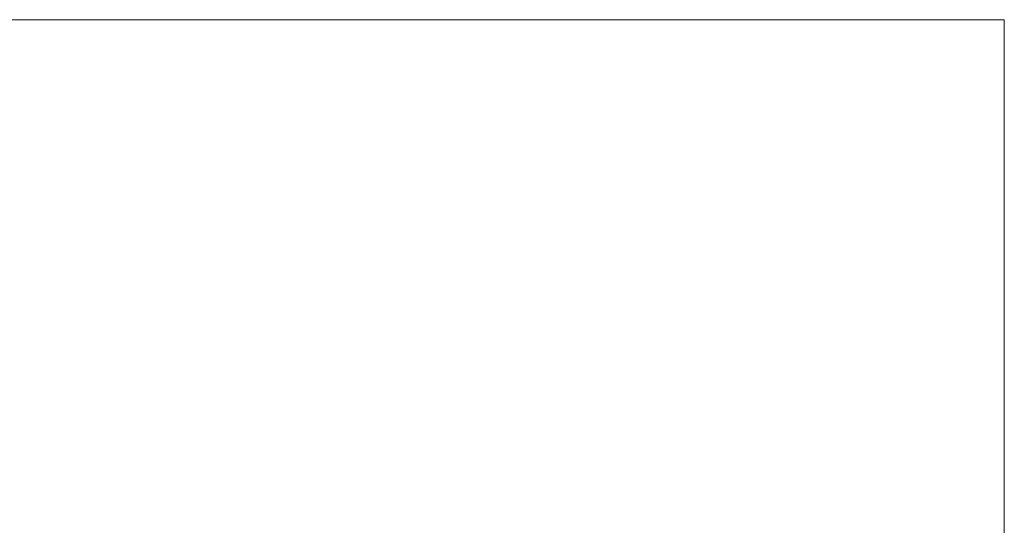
# Model space of a CAD drawing. Header units: millimetres. Extents: x -1219 to 1219, y -1219 to 1219.
# Tile 5 of 5: x -42 to 1219, y 571 to 1219. Entities that reach past the tile are written whole.
import ezdxf

# ---------------------------------------------------------------- set-up
doc = ezdxf.new("R2010")
doc.units = ezdxf.units.MM
doc.layers.add('A-DOOR', color=31, linetype='Continuous')

msp = doc.modelspace()

# ---------------------------------------------------------------- meshes
at = {"layer": 'A-DOOR', "lineweight": 13}
mesh = msp.add_polyface(dxfattribs=at)
corners = [(-1219.2, 1219.2, -0.5), (-1219.2, -1219.2, -0.5), (1219.2, -1219.2, -0.5), (1219.2, 1219.2, -0.5)]
mesh.append_faces([[corners[k] for k in face] for face in [(0, 1, 2, 3)]])
mesh = msp.add_polyface(dxfattribs=at)
corners = [(1219.2, -1219.2, -40.5), (-1219.2, -1219.2, -40.5), (-1219.2, 1219.2, -40.5), (1219.2, 1219.2, -40.5)]
mesh.append_faces([[corners[k] for k in face] for face in [(0, 1, 2, 3)]])
mesh = msp.add_polyface(dxfattribs=at)
corners = [(1219.2, 1219.2, -0.5), (1219.2, 1219.2, -40.5), (-1219.2, 1219.2, -40.5), (-1219.2, 1219.2, -0.5)]
mesh.append_faces([[corners[k] for k in face] for face in [(0, 1, 2, 3)]])
mesh = msp.add_polyface(dxfattribs=at)
corners = [(1219.2, -1219.2, -0.5), (1219.2, -1219.2, -40.5), (1219.2, 1219.2, -40.5), (1219.2, 1219.2, -0.5)]
mesh.append_faces([[corners[k] for k in face] for face in [(0, 1, 2, 3)]])

doc.saveas('drawing.dxf')
